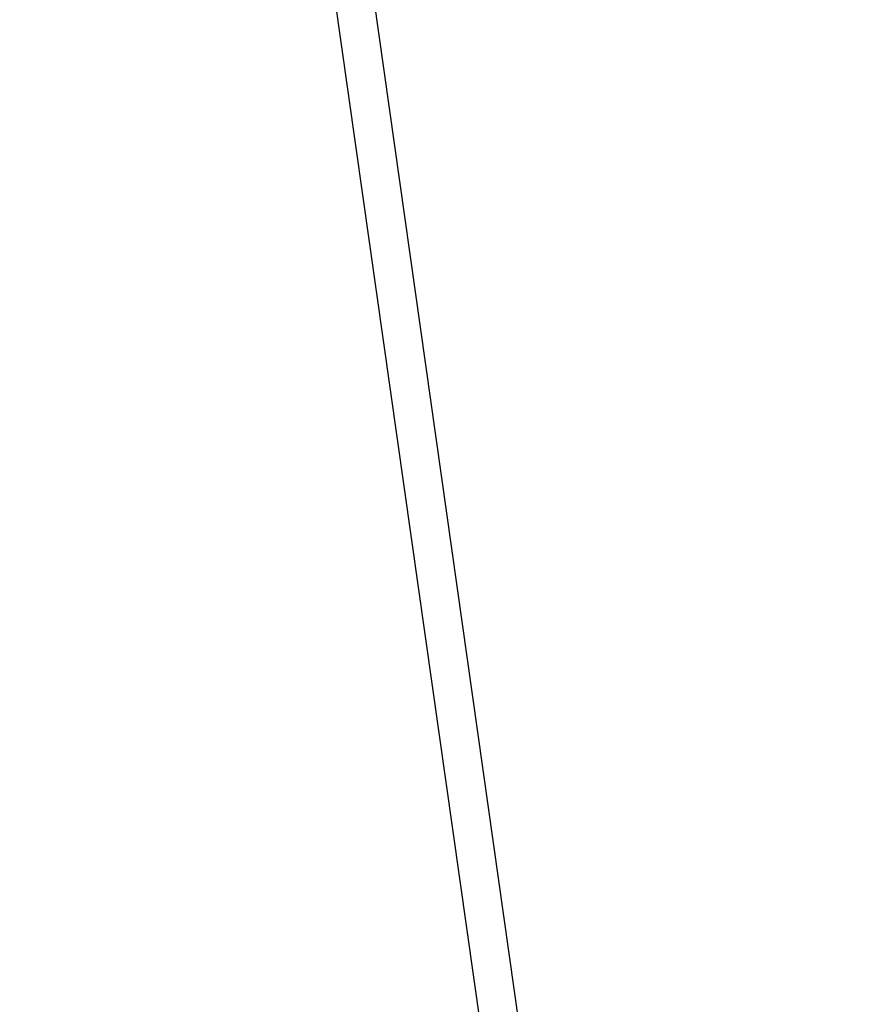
# Model space of a CAD drawing. Extents: x 446457 to 447032, y 444506 to 445688.
# Tile 44 of 83: x 446457 to 446568, y 445211 to 445338. Entities that reach past the tile are written whole.
import ezdxf

# ---------------------------------------------------------------- set-up
doc = ezdxf.new("R2010")
doc.units = 0
doc.header["$LTSCALE"] = 2
doc.header["$MEASUREMENT"] = 0
doc.linetypes.add('AUSGEZOGEN', pattern=[0])
doc.layers.get('0').update_dxf_attribs({"linetype": 'AUSGEZOGEN'})
for name, color, linetype in [('FBRTOP', 250, 'AUSGEZOGEN'), ('Planeinteilung', 250, 'CONTINUOUS'), ('RAHMEN', 7, 'AUSGEZOGEN')]:
    doc.layers.add(name, color=color, linetype=linetype)

# ---------------------------------------------------------------- blocks, each defined once
blk = doc.blocks.new('1135420')
blk.add_line((0, 0), (1135, 0))
at = {"layer": 'RAHMEN'}
blk.add_line((25, 5), (950, 5), dxfattribs=at)

msp = doc.modelspace()

# ---------------------------------------------------------------- linework, layer by layer
at = {"layer": 'FBRTOP', "const_width": 0.5}
msp.add_lwpolyline([(446685.67, 445499.68, 0.000084), (446690.29, 445466.91, 0.000171), (446692.59, 445450.72), (446699.7, 445400.65, -0.000017), (446702.65, 445379.85, -0.000012), (446706.64, 445351.68, -0.000142), (446710.16, 445326.77, 0.000095), (446713.69, 445301.85, 0.000489), (446717.26, 445276.8, -0.000535), (446720.84, 445251.74, -0.000318), (446724.22, 445227.7, 0.000352), (446727.61, 445203.66, 0.000005), (446731.55, 445175.83, 0.000006), (446734.44, 445155.44, 0.000005), (446738.34, 445127.87, 0.000006), (446741.35, 445106.67, 0.000262), (446744.9, 445081.67, -0.000165), (446748.46, 445056.66, -0.000317)], format="xyb", dxfattribs=at)

# ---------------------------------------------------------------- block references
at = {"layer": 'Planeinteilung', "linetype": 'Continuous', "rotation": 278.0670990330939}
msp.add_blockref('1135420', (446457.28, 445629.54), dxfattribs=at)

doc.saveas('drawing.dxf')
